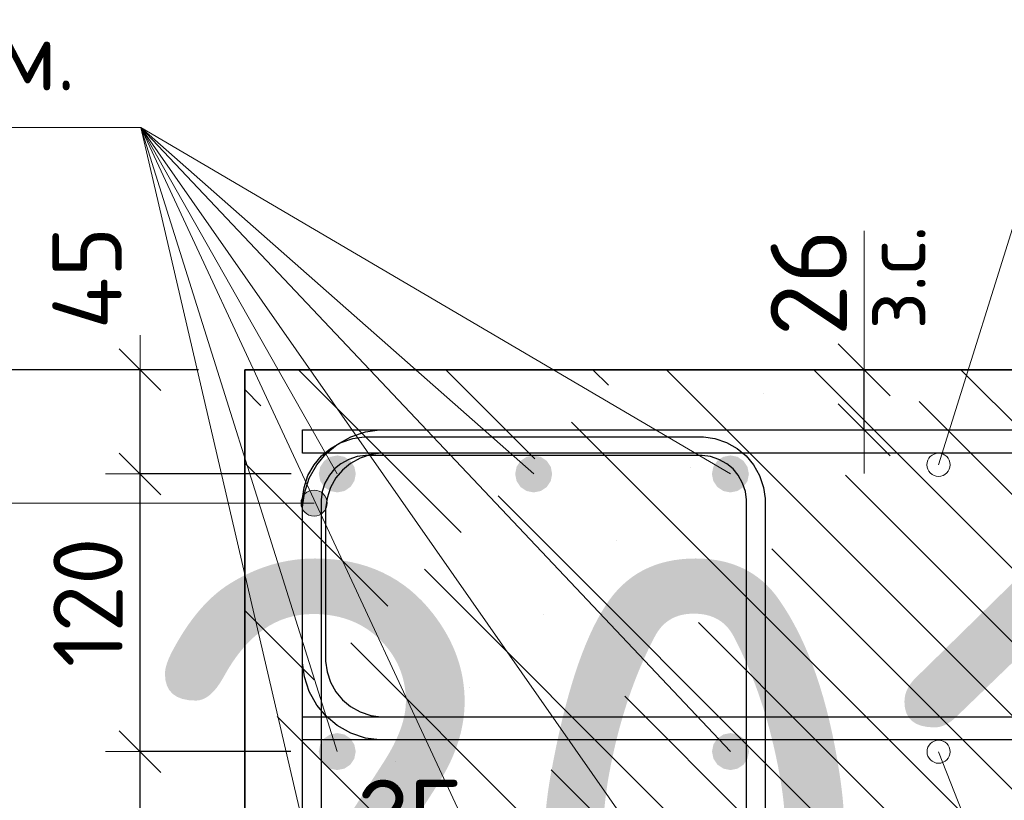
# Model space of a CAD drawing. Header units: metres. Extents: x -38 to 97, y -15 to 21.
# Tile 70 of 82: x 72.178 to 72.604, y 6.492 to 6.83. Entities that reach past the tile are written whole.
import ezdxf

# ---------------------------------------------------------------- set-up
doc = ezdxf.new("R2010")
doc.units = ezdxf.units.M
doc.header["$PDMODE"] = 65
for name, color, linetype, lineweight in [('XR$4$Арм. стержнями верхней зоны', 180, 'Continuous', 35), ('XR$4$Арм. стержнями нижней зоны', 180, 'Continuous', 35), ('XR$4$Арм.стержн. Арматура края', 96, 'Continuous', 35), ('XR$4$Арм.стержн. Хомут', 240, 'Continuous', 35), ('XR$4$Арм.стержн.горизонт. 1', 180, 'Continuous', 35), ('XR$4$Размерная линия (1)', 7, 'Continuous', 13), ('XR$4$Размерная линия_ общее', 7, 'Continuous', 13)]:
    doc.layers.add(name, color=color, linetype=linetype, lineweight=lineweight)
doc.styles.add('ISOCPEUR', font='txt')
doc.dimstyles.new('DIMSTYLE_11', dxfattribs={"dimtxt": 0.033, "dimasz": 0.0375, "dimexe": 0, "dimexo": 0, "dimgap": 0.0165, "dimtad": 2, "dimdec": 0, "dimlfac": 1000, "dimrnd": 1, "dimzin": 12, "dimdsep": 46, "dimtxsty": 'ISOCPEUR', "dimblk1": 'ALL_ML_STRICH', "dimblk2": 'ALL_ML_STRICH', "dimsah": 1, "dimcen": 0, "dimclrd": 7, "dimclre": 256, "dimclrt": 7, "dimadec": 0, "dimazin": 0, "dimtfac": 1, "dimtdec": 0, "dimtix": 1, "dimtmove": 2, "dimatfit": 3, "dimfxl": 0, "dimtvp": 1.2, "dimtzin": 0, "dimlwd": 0, "dimlwe": -3, "dimarcsym": 0})
doc.dimstyles.new('DIMSTYLE_12', dxfattribs={"dimtxt": 0.03, "dimasz": 0.03, "dimexe": 0, "dimexo": 0, "dimgap": 0.015, "dimtad": 2, "dimdec": 0, "dimlfac": 1000, "dimrnd": 1, "dimzin": 12, "dimdsep": 46, "dimtxsty": 'ISOCPEUR', "dimblk1": 'ALL_ML_STRICH', "dimblk2": 'ALL_ML_STRICH', "dimsah": 1, "dimcen": 0, "dimclrd": 7, "dimclre": 256, "dimclrt": 7, "dimadec": 0, "dimazin": 0, "dimtfac": 1, "dimtdec": 0, "dimtix": 1, "dimtmove": 2, "dimatfit": 3, "dimfxl": 0, "dimtzin": 0, "dimlwd": 0, "dimlwe": -3, "dimarcsym": 0})
doc.dimstyles.new('DIMSTYLE_13', dxfattribs={"dimtxt": 0.033, "dimasz": 0.0375, "dimexe": 0, "dimexo": 0, "dimgap": 0.0165, "dimtad": 2, "dimdec": 0, "dimlfac": 1000, "dimrnd": 1, "dimzin": 12, "dimdsep": 46, "dimtxsty": 'ISOCPEUR', "dimblk1": 'ALL_ML_STRICH', "dimblk2": 'ALL_ML_STRICH', "dimsah": 1, "dimcen": 0, "dimclrd": 7, "dimclre": 256, "dimclrt": 7, "dimadec": 0, "dimazin": 0, "dimtfac": 1, "dimtdec": 0, "dimtix": 1, "dimtmove": 2, "dimatfit": 3, "dimfxl": 0, "dimtvp": 1.2, "dimtzin": 0, "dimlwd": 0, "dimlwe": -3, "dimarcsym": 0})
doc.dimstyles.new('DIMSTYLE_14', dxfattribs={"dimtxt": 0.03, "dimasz": 0.03, "dimexe": 0, "dimexo": 0, "dimgap": 0.015, "dimtad": 2, "dimdec": 0, "dimlfac": 1000, "dimrnd": 1, "dimzin": 12, "dimdsep": 46, "dimtxsty": 'ISOCPEUR', "dimblk1": 'ALL_ML_STRICH', "dimblk2": 'ALL_ML_STRICH', "dimsah": 1, "dimcen": 0, "dimclrd": 7, "dimclre": 256, "dimclrt": 7, "dimadec": 0, "dimazin": 0, "dimtfac": 1, "dimtdec": 0, "dimtix": 1, "dimtmove": 2, "dimatfit": 3, "dimfxl": 0, "dimtzin": 0, "dimlwd": 0, "dimlwe": -3, "dimarcsym": 0})
doc.dimstyles.new('DIMSTYLE_16', dxfattribs={"dimtxt": 0.03, "dimasz": 0.03, "dimexe": 0, "dimexo": 0, "dimgap": 0.015, "dimtad": 2, "dimdec": 0, "dimlfac": 1000, "dimrnd": 1, "dimzin": 12, "dimdsep": 46, "dimtxsty": 'ISOCPEUR', "dimblk1": 'ALL_ML_STRICH', "dimblk2": 'ALL_ML_STRICH', "dimsah": 1, "dimcen": 0, "dimclrd": 7, "dimclre": 256, "dimclrt": 7, "dimadec": 0, "dimazin": 0, "dimtfac": 1, "dimtdec": 0, "dimtix": 1, "dimtmove": 2, "dimatfit": 3, "dimfxl": 0, "dimtvp": 1.2, "dimtzin": 0, "dimlwd": 0, "dimlwe": -3, "dimarcsym": 0})
pattern_1 = [(135, (0, 0), (-0.031819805, -0.031819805), [0.4, -0.05, 0, -0.05]), (135, (-0.01591, -0.01591), (-0.031819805, -0.031819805), [0.8, -0.1, 0.1, -0.1])]

# ---------------------------------------------------------------- blocks, each defined once
blk = doc.blocks.new('ALL_ML_STRICH')
at = {"color": 0, "linetype": 'ByBlock', "lineweight": -2}
for p, q in [((0, -0.5), (0, 0.5)), ((-0.3, -0.3), (0.3, 0.3)), ((-1, 0), (0.5, 0))]:
    blk.add_line(p, q, dxfattribs=at)
blk = doc.blocks.new('*D476')
at = {"layer": 'DEFPOINTS', "color": 7, "linetype": 'Continuous', "lineweight": 13, "transparency": 33554687}
for p in [(72.27526, 6.46063), (72.27526, 6.42564), (72.30026, 6.42064)]:
    blk.add_point(p, dxfattribs=at)
at = {"layer": 'XR$4$Размерная линия_ общее', "color": 253, "linetype": 'Continuous', "lineweight": -2, "true_color": 0xa0a0a0, "transparency": 33554687}
for p, q in [((72.27526, 6.44564), (72.27526, 6.46063)), ((72.30026, 6.44064), (72.30026, 6.46063))]:
    blk.add_line(p, q, dxfattribs=at)
at = {"layer": 'XR$4$Размерная линия_ общее', "color": 7, "linetype": 'Continuous', "lineweight": -2, "transparency": 33554687}
blk.add_line((72.27526, 6.46063), (72.30026, 6.46063), dxfattribs=at)
at = {"layer": 'XR$4$Размерная линия_ общее', "color": 7, "linetype": 'Continuous', "lineweight": 13, "transparency": 33554687, "xscale": 0.0375, "yscale": 0.0375, "zscale": 0.0375, "rotation": 180}
blk.add_blockref('ALL_ML_STRICH', (72.27526, 6.46063), dxfattribs=at)
at = {"layer": 'XR$4$Размерная линия_ общее', "color": 7, "linetype": 'Continuous', "lineweight": 13, "transparency": 33554687, "xscale": 0.0375, "yscale": 0.0375, "zscale": 0.0375}
blk.add_blockref('ALL_ML_STRICH', (72.30026, 6.46063), dxfattribs=at)
at = {"layer": 'XR$4$Размерная линия_ общее', "color": 7, "linetype": 'Continuous', "lineweight": 13, "transparency": 33554687, "insert": (72.34699, 6.48463), "char_height": 0.033, "width": 0.066, "attachment_point": 5, "style": 'ISOCPEUR'}
blk.add_mtext('\\A1;{25}', dxfattribs=at)
at = {"layer": 'XR$4$Размерная линия_ общее', "color": 7, "linetype": 'Continuous', "lineweight": 13, "transparency": 33554687, "insert": (72.32004, 6.46042), "char_height": 0.027, "width": 0.00135, "attachment_point": 1, "line_spacing_factor": 0.60241, "style": 'ISOCPEUR'}
blk.add_mtext('з.с.', dxfattribs=at)
blk = doc.blocks.new('*D477')
at = {"layer": 'DEFPOINTS', "color": 7, "linetype": 'Continuous', "lineweight": 13, "transparency": 33554687}
for p in [(72.2753, 6.67826), (72.15496, 6.37826), (72.27526, 6.37826)]:
    blk.add_point(p, dxfattribs=at)
at = {"layer": 'XR$4$Размерная линия (1)', "color": 9, "linetype": 'Continuous', "lineweight": -2, "true_color": 0xc7c7c7, "transparency": 33554687}
for p, q in [((72.2553, 6.67826), (72.15496, 6.67826)), ((72.25526, 6.37826), (72.15496, 6.37826))]:
    blk.add_line(p, q, dxfattribs=at)
at = {"layer": 'XR$4$Размерная линия (1)', "color": 7, "linetype": 'Continuous', "lineweight": -2, "transparency": 33554687}
blk.add_line((72.15496, 6.37826), (72.15496, 6.67826), dxfattribs=at)
at = {"layer": 'XR$4$Размерная линия (1)', "color": 7, "linetype": 'Continuous', "lineweight": 13, "transparency": 33554687, "xscale": 0.03, "yscale": 0.03, "zscale": 0.03}
for p, rotation in [((72.15496, 6.67826), 90), ((72.15496, 6.37826), 270)]:
    blk.add_blockref('ALL_ML_STRICH', p, dxfattribs=dict(at, rotation=rotation))
at = {"layer": 'XR$4$Размерная линия (1)', "color": 7, "linetype": 'Continuous', "lineweight": 13, "transparency": 33554687, "insert": (72.13246, 6.52976), "char_height": 0.03, "width": 0.09, "attachment_point": 5, "rotation": 90, "style": 'ISOCPEUR'}
blk.add_mtext('\\A1;{300}', dxfattribs=at)
blk = doc.blocks.new('*D551')
at = {"layer": 'DEFPOINTS', "color": 7, "linetype": 'Continuous', "lineweight": 13, "transparency": 33554687}
for p in [(72.50314, 6.67826), (72.50314, 6.65226), (72.54312, 6.65226)]:
    blk.add_point(p, dxfattribs=at)
at = {"layer": 'XR$4$Размерная линия_ общее', "color": 253, "linetype": 'Continuous', "lineweight": -2, "true_color": 0xa0a0a0, "transparency": 33554687}
for p, q in [((72.52314, 6.67826), (72.54312, 6.67826)), ((72.52314, 6.65226), (72.54312, 6.65226))]:
    blk.add_line(p, q, dxfattribs=at)
at = {"layer": 'XR$4$Размерная линия_ общее', "color": 7, "linetype": 'Continuous', "lineweight": -2, "transparency": 33554687}
blk.add_line((72.54312, 6.65226), (72.54312, 6.67826), dxfattribs=at)
at = {"layer": 'XR$4$Размерная линия_ общее', "color": 7, "linetype": 'Continuous', "lineweight": 13, "transparency": 33554687, "xscale": 0.0375, "yscale": 0.0375, "zscale": 0.0375}
for p, rotation in [((72.54312, 6.67826), 90), ((72.54312, 6.65226), 270)]:
    blk.add_blockref('ALL_ML_STRICH', p, dxfattribs=dict(at, rotation=rotation))
at = {"layer": 'XR$4$Размерная линия_ общее', "color": 7, "linetype": 'Continuous', "lineweight": 13, "transparency": 33554687, "insert": (72.54266, 6.69562), "char_height": 0.027, "width": 0.00135, "attachment_point": 1, "rotation": 90, "line_spacing_factor": 0.60241, "style": 'ISOCPEUR'}
blk.add_mtext('з.с.', dxfattribs=at)
at = {"layer": 'XR$4$Размерная линия_ общее', "color": 7, "linetype": 'Continuous', "lineweight": 13, "transparency": 33554687, "insert": (72.51912, 6.71598), "char_height": 0.033, "width": 0.066, "attachment_point": 5, "rotation": 90, "style": 'ISOCPEUR'}
blk.add_mtext('\\A1;{26}', dxfattribs=at)
blk = doc.blocks.new('*D553')
at = {"layer": 'DEFPOINTS', "color": 7, "linetype": 'Continuous', "lineweight": 13, "transparency": 33554687}
for p in [(72.31523, 6.51326), (72.22996, 6.41826), (72.31523, 6.41826)]:
    blk.add_point(p, dxfattribs=at)
at = {"layer": 'XR$4$Размерная линия (1)', "color": 9, "linetype": 'Continuous', "lineweight": -2, "true_color": 0xc7c7c7, "transparency": 33554687}
for p, q in [((72.29523, 6.51326), (72.22996, 6.51326)), ((72.29523, 6.41826), (72.22996, 6.41826))]:
    blk.add_line(p, q, dxfattribs=at)
at = {"layer": 'XR$4$Размерная линия (1)', "color": 7, "linetype": 'Continuous', "lineweight": -2, "transparency": 33554687}
blk.add_line((72.22996, 6.41826), (72.22996, 6.51326), dxfattribs=at)
at = {"layer": 'XR$4$Размерная линия (1)', "color": 7, "linetype": 'Continuous', "lineweight": 13, "transparency": 33554687, "xscale": 0.03, "yscale": 0.03, "zscale": 0.03}
for p, rotation in [((72.22996, 6.51326), 90), ((72.22996, 6.41826), 270)]:
    blk.add_blockref('ALL_ML_STRICH', p, dxfattribs=dict(at, rotation=rotation))
at = {"layer": 'XR$4$Размерная линия (1)', "color": 7, "linetype": 'Continuous', "lineweight": 13, "transparency": 33554687, "insert": (72.20746, 6.46726), "char_height": 0.03, "width": 0.06, "attachment_point": 5, "rotation": 90, "style": 'ISOCPEUR'}
blk.add_mtext('\\A1;{95}', dxfattribs=at)
blk = doc.blocks.new('*D554')
at = {"layer": 'DEFPOINTS', "color": 7, "linetype": 'Continuous', "lineweight": 13, "transparency": 33554687}
for p in [(72.31526, 6.63326), (72.22996, 6.51326), (72.31523, 6.51326)]:
    blk.add_point(p, dxfattribs=at)
at = {"layer": 'XR$4$Размерная линия (1)', "color": 9, "linetype": 'Continuous', "lineweight": -2, "true_color": 0xc7c7c7, "transparency": 33554687}
for p, q in [((72.29526, 6.63326), (72.22996, 6.63326)), ((72.29523, 6.51326), (72.22996, 6.51326))]:
    blk.add_line(p, q, dxfattribs=at)
at = {"layer": 'XR$4$Размерная линия (1)', "color": 7, "linetype": 'Continuous', "lineweight": -2, "transparency": 33554687}
blk.add_line((72.22996, 6.51326), (72.22996, 6.63326), dxfattribs=at)
at = {"layer": 'XR$4$Размерная линия (1)', "color": 7, "linetype": 'Continuous', "lineweight": 13, "transparency": 33554687, "xscale": 0.03, "yscale": 0.03, "zscale": 0.03}
for p, rotation in [((72.22996, 6.63326), 90), ((72.22996, 6.51326), 270)]:
    blk.add_blockref('ALL_ML_STRICH', p, dxfattribs=dict(at, rotation=rotation))
at = {"layer": 'XR$4$Размерная линия (1)', "color": 7, "linetype": 'Continuous', "lineweight": 13, "transparency": 33554687, "insert": (72.20746, 6.57776), "char_height": 0.03, "width": 0.09, "attachment_point": 5, "rotation": 90, "style": 'ISOCPEUR'}
blk.add_mtext('\\A1;{120}', dxfattribs=at)
blk = doc.blocks.new('*D555')
at = {"layer": 'DEFPOINTS', "color": 7, "linetype": 'Continuous', "lineweight": 13, "transparency": 33554687}
for p in [(72.27526, 6.67826), (72.22996, 6.63326), (72.31526, 6.63326)]:
    blk.add_point(p, dxfattribs=at)
at = {"layer": 'XR$4$Размерная линия (1)', "color": 9, "linetype": 'Continuous', "lineweight": -2, "true_color": 0xc7c7c7, "transparency": 33554687}
for p, q in [((72.25526, 6.67826), (72.22996, 6.67826)), ((72.29526, 6.63326), (72.22996, 6.63326))]:
    blk.add_line(p, q, dxfattribs=at)
at = {"layer": 'XR$4$Размерная линия (1)', "color": 7, "linetype": 'Continuous', "lineweight": -2, "transparency": 33554687}
blk.add_line((72.22996, 6.63326), (72.22996, 6.67826), dxfattribs=at)
at = {"layer": 'XR$4$Размерная линия (1)', "color": 7, "linetype": 'Continuous', "lineweight": 13, "transparency": 33554687, "xscale": 0.03, "yscale": 0.03, "zscale": 0.03}
for p, rotation in [((72.22996, 6.67826), 90), ((72.22996, 6.63326), 270)]:
    blk.add_blockref('ALL_ML_STRICH', p, dxfattribs=dict(at, rotation=rotation))
at = {"layer": 'XR$4$Размерная линия (1)', "color": 7, "linetype": 'Continuous', "lineweight": 13, "transparency": 33554687, "insert": (72.20704, 6.71794), "char_height": 0.03, "width": 0.06, "attachment_point": 5, "rotation": 90, "style": 'ISOCPEUR'}
blk.add_mtext('\\A1;{45}', dxfattribs=at)

msp = doc.modelspace()

# ---------------------------------------------------------------- hatches: boundary and pattern name
at = {"linetype": 'Continuous', "lineweight": 25, "transparency": 33554687}
h = msp.add_hatch(dxfattribs=at)
h.set_pattern_fill('__________540', scale=0.015, style=0, pattern_type=2)
h.set_pattern_definition(pattern_1)
h.paths.add_polyline_path([(72.52526, 6.67826), (72.27526, 6.67826), (72.27526, 6.37826), (72.52526, 6.37826)], flags=0)
h = msp.add_hatch(dxfattribs=at)
h.set_pattern_fill('__________540', scale=0.015, style=0, pattern_type=2)
h.set_pattern_definition(pattern_1)
h.paths.add_polyline_path([(72.52526, 6.67826), (72.52526, 6.47826), (72.65723, 6.47826), (72.65723, 6.67826)], flags=0)
at = {"layer": 'XR$4$Арм.стержн. Арматура края', "linetype": 'Continuous', "lineweight": 13, "transparency": 33554687}
for points in [[(72.30239, 6.62549), (72.30521, 6.61503), (72.30521, 6.62628)], [(72.30521, 6.62628), (72.30521, 6.61503), (72.30802, 6.61582)], [(72.30521, 6.62628), (72.30802, 6.61582), (72.30802, 6.62549)], [(72.30037, 6.61784), (72.30037, 6.62347), (72.29958, 6.62065)], [(72.30037, 6.62347), (72.30239, 6.61582), (72.30239, 6.62549)], [(72.30037, 6.62347), (72.30037, 6.61784), (72.30239, 6.61582)], [(72.30239, 6.62549), (72.30239, 6.61582), (72.30521, 6.61503)], [(72.30802, 6.62549), (72.30802, 6.61582), (72.31004, 6.61784)], [(72.30802, 6.62549), (72.31004, 6.61784), (72.31004, 6.62347)], [(72.31004, 6.62347), (72.31004, 6.61784), (72.31083, 6.62065)]]:
    msp.add_hatch(color=7, dxfattribs=at).paths.add_polyline_path(points)
at = {"layer": 'XR$4$Арм.стержн.горизонт. 1', "linetype": 'Continuous', "lineweight": 50, "transparency": 33554687}
for points in [[(72.32326, 6.63326), (72.32265, 6.63632), (72.32092, 6.63892), (72.31833, 6.64065), (72.31526, 6.64126), (72.3122, 6.64065), (72.30961, 6.63892), (72.30787, 6.63632), (72.30726, 6.63326), (72.30787, 6.6302), (72.30961, 6.6276), (72.3122, 6.62587), (72.31526, 6.62526), (72.31833, 6.62587), (72.32092, 6.6276), (72.32265, 6.6302)], [(72.40819, 6.63326), (72.40758, 6.63632), (72.40584, 6.63892), (72.40325, 6.64065), (72.40019, 6.64126), (72.39713, 6.64065), (72.39453, 6.63892), (72.3928, 6.63632), (72.39219, 6.63326), (72.3928, 6.6302), (72.39453, 6.6276), (72.39713, 6.62587), (72.40019, 6.62526), (72.40325, 6.62587), (72.40584, 6.6276), (72.40758, 6.6302)], [(72.49326, 6.63326), (72.49266, 6.63632), (72.49092, 6.63892), (72.48833, 6.64065), (72.48526, 6.64126), (72.4822, 6.64065), (72.47961, 6.63892), (72.47787, 6.63632), (72.47726, 6.63326), (72.47787, 6.6302), (72.47961, 6.6276), (72.4822, 6.62587), (72.48526, 6.62526), (72.48833, 6.62587), (72.49092, 6.6276), (72.49266, 6.6302)], [(72.32323, 6.51326), (72.32262, 6.51632), (72.32088, 6.51892), (72.31829, 6.52065), (72.31523, 6.52126), (72.31216, 6.52065), (72.30957, 6.51892), (72.30783, 6.51632), (72.30723, 6.51326), (72.30783, 6.5102), (72.30957, 6.5076), (72.31216, 6.50587), (72.31523, 6.50526), (72.31829, 6.50587), (72.32088, 6.5076), (72.32262, 6.5102)], [(72.4933, 6.51326), (72.49269, 6.51632), (72.49096, 6.51892), (72.48836, 6.52065), (72.4853, 6.52126), (72.48224, 6.52065), (72.47965, 6.51892), (72.47791, 6.51632), (72.4773, 6.51326), (72.47791, 6.5102), (72.47965, 6.5076), (72.48224, 6.50587), (72.4853, 6.50526), (72.48836, 6.50587), (72.49096, 6.5076), (72.49269, 6.5102)]]:
    msp.add_hatch(color=7, dxfattribs=at).paths.add_polyline_path(points)

# ---------------------------------------------------------------- linework, layer by layer
at = {"color": 7, "linetype": 'Continuous', "lineweight": 13, "transparency": 33554687}
for p, q in [((72.57526, 6.63721), (72.62411, 6.79343)), ((72.54312, 6.67826), (72.54312, 6.73826)), ((72.5753, 6.51321), (72.63377, 6.36468))]:
    msp.add_line(p, q, dxfattribs=at)
at = {"color": 7, "linetype": 'Continuous', "lineweight": 35, "transparency": 33554687}
for p, q in [((72.27526, 6.67826), (72.27526, 6.37826)), ((72.52526, 6.67826), (72.27526, 6.67826)), ((72.65723, 6.67826), (72.52526, 6.67826))]:
    msp.add_line(p, q, dxfattribs=at)
at = {"color": 7, "linetype": 'Continuous', "lineweight": 13, "transparency": 33554687}
for centre in [(72.57526, 6.63721), (72.5753, 6.51321)]:
    msp.add_circle(centre, 0.005, dxfattribs=at)
at = {"layer": 'XR$4$Арм. стержнями верхней зоны', "color": 4, "linetype": 'Continuous', "lineweight": 25, "transparency": 33554687}
msp.add_lwpolyline([(72.30026, 6.65226), (72.66223, 6.65226), (72.66223, 6.64226), (72.30026, 6.64226), (72.30026, 6.65226)], dxfattribs=at)
at = {"layer": 'XR$4$Арм. стержнями нижней зоны', "color": 4, "linetype": 'Continuous', "lineweight": 25, "transparency": 33554687}
msp.add_lwpolyline([(72.30026, 6.52826), (72.66223, 6.52826), (72.66223, 6.51826), (72.30026, 6.51826), (72.30026, 6.52826)], dxfattribs=at)
at = {"layer": 'XR$4$Арм.стержн. Арматура края', "color": 7, "linetype": 'Continuous', "lineweight": 13, "transparency": 33554687}
for p, q in [((72.30521, 6.62628), (72.30521, 6.62628)), ((72.16359, 6.62065), (72.30521, 6.62065)), ((72.29958, 6.62065), (72.29958, 6.62065)), ((72.31083, 6.62065), (72.31083, 6.62065)), ((72.30521, 6.61503), (72.30521, 6.61503))]:
    msp.add_line(p, q, dxfattribs=at)
at = {"layer": 'XR$4$Арм.стержн. Арматура края', "color": 4, "linetype": 'Continuous', "lineweight": 25, "transparency": 33554687}
for points in [[(72.66223, 6.51826), (72.33355, 6.51826), (72.32745, 6.51911), (72.3211, 6.5212), (72.31526, 6.52448), (72.31044, 6.5285), (72.30642, 6.53331), (72.30315, 6.53916), (72.30106, 6.54551), (72.30021, 6.55161), (72.30021, 6.61891), (72.30106, 6.62501), (72.30315, 6.63136), (72.30642, 6.63721), (72.31044, 6.64202), (72.31526, 6.64604), (72.3211, 6.64932), (72.32745, 6.65141), (72.33355, 6.65226), (72.66223, 6.65226)], [(72.66223, 6.64226), (72.33425, 6.64226), (72.32973, 6.64163), (72.32515, 6.64012), (72.32095, 6.63777), (72.31754, 6.63492), (72.31469, 6.63151), (72.31234, 6.62732), (72.31084, 6.62274), (72.31021, 6.61822), (72.31021, 6.5523), (72.31084, 6.54778), (72.31234, 6.5432), (72.31469, 6.53901), (72.31754, 6.5356), (72.32095, 6.53275), (72.32515, 6.5304), (72.32973, 6.52889), (72.33425, 6.52826), (72.66223, 6.52826)]]:
    msp.add_lwpolyline(points, dxfattribs=at)
at = {"layer": 'XR$4$Арм.стержн. Арматура края', "color": 7, "linetype": 'Continuous', "lineweight": 13, "transparency": 33554687}
msp.add_circle((72.30521, 6.62065), 0.00563, dxfattribs=at)
at = {"layer": 'XR$4$Арм.стержн. Хомут', "color": 40, "linetype": 'Continuous', "lineweight": 25, "transparency": 33554687}
for points in [[(72.30023, 6.42994), (72.30023, 6.62258), (72.30091, 6.62746), (72.30258, 6.63254), (72.3052, 6.63722), (72.30842, 6.64107), (72.31227, 6.64429), (72.31694, 6.64691), (72.32202, 6.64858), (72.3269, 6.64926), (72.47359, 6.64926), (72.47847, 6.64858), (72.48355, 6.64691), (72.48822, 6.64429), (72.49207, 6.64107), (72.49529, 6.63722), (72.49791, 6.63254), (72.49959, 6.62746), (72.50026, 6.62258), (72.50026, 6.42994)], [(72.30023, 6.42994), (72.30023, 6.62258), (72.30091, 6.62746), (72.30258, 6.63254), (72.3052, 6.63722), (72.30842, 6.64107), (72.31227, 6.64429), (72.31694, 6.64691), (72.32202, 6.64858), (72.3269, 6.64926), (72.47359, 6.64926), (72.47847, 6.64858), (72.48355, 6.64691), (72.48822, 6.64429), (72.49207, 6.64107), (72.49529, 6.63722), (72.49791, 6.63254), (72.49959, 6.62746), (72.50026, 6.62258), (72.50026, 6.42994)], [(72.49226, 6.43049), (72.49226, 6.62203), (72.49176, 6.62564), (72.49055, 6.62931), (72.48868, 6.63266), (72.4864, 6.63539), (72.48367, 6.63767), (72.48031, 6.63955), (72.47665, 6.64076), (72.47303, 6.64126), (72.32746, 6.64126), (72.32384, 6.64076), (72.32018, 6.63955), (72.31682, 6.63767), (72.3141, 6.63539), (72.31182, 6.63266), (72.30994, 6.62931), (72.30873, 6.62564), (72.30823, 6.62203), (72.30823, 6.43049)], [(72.49226, 6.43049), (72.49226, 6.62203), (72.49176, 6.62564), (72.49055, 6.62931), (72.48868, 6.63266), (72.4864, 6.63539), (72.48367, 6.63767), (72.48031, 6.63955), (72.47665, 6.64076), (72.47303, 6.64126), (72.32746, 6.64126), (72.32384, 6.64076), (72.32018, 6.63955), (72.31682, 6.63767), (72.3141, 6.63539), (72.31182, 6.63266), (72.30994, 6.62931), (72.30873, 6.62564), (72.30823, 6.62203), (72.30823, 6.43049)]]:
    msp.add_lwpolyline(points, dxfattribs=at)
at = {"layer": 'XR$4$Арм.стержн.горизонт. 1', "color": 7, "linetype": 'Continuous', "lineweight": 13, "transparency": 33554687}
for p, q in [((72.00431, 6.78305), (72.23031, 6.78305)), ((72.23031, 6.78305), (72.4853, 6.41826)), ((72.23031, 6.78305), (72.40023, 6.41826)), ((72.23031, 6.78305), (72.4853, 6.51326)), ((72.23031, 6.78305), (72.31523, 6.41826)), ((72.23031, 6.78305), (72.31523, 6.51326)), ((72.23031, 6.78305), (72.31526, 6.63326)), ((72.23031, 6.78305), (72.48526, 6.63326)), ((72.23031, 6.78305), (72.40019, 6.63326))]:
    msp.add_line(p, q, dxfattribs=at)

# ---------------------------------------------------------------- texts
at = {"color": 7, "linetype": 'Continuous', "lineweight": 35, "transparency": 33554687, "insert": (70.35063, 6.34671), "char_height": 0.25, "width": 2.7437149, "attachment_point": 7, "style": 'ISOCPEUR'}
msp.add_mtext('\\W0.96;ГОСТ 34028-2016', dxfattribs=at)
at = {"layer": 'XR$4$Арм.стержн.горизонт. 1', "color": 7, "linetype": 'Continuous', "lineweight": 25, "transparency": 33554687, "insert": (72.02431, 6.79905), "char_height": 0.03, "width": 0.199983, "attachment_point": 7, "style": 'ISOCPEUR'}
msp.add_mtext('\\W0.94;ø16 L=п.м.', dxfattribs=at)

# ---------------------------------------------------------------- dimensions: what is measured, and where the dimension line sits
at = {"layer": 'XR$4$Размерная линия (1)', "color": 7, "linetype": 'Continuous', "lineweight": 13, "transparency": 33554687}
for base, p1, p2, dimstyle, picture, middle in [((72.22996, 6.67826), (72.29526, 6.63326), (72.25526, 6.67826), 'DIMSTYLE_16', '*D555', (72.20704, 6.71794)), ((72.15496, 6.67826), (72.25526, 6.37826), (72.2553, 6.67826), 'DIMSTYLE_12', '*D477', (72.13246, 6.52976)), ((72.22996, 6.63326), (72.29523, 6.51326), (72.29526, 6.63326), 'DIMSTYLE_14', '*D554', (72.20746, 6.57776)), ((72.22996, 6.51326), (72.29523, 6.41826), (72.29523, 6.51326), 'DIMSTYLE_14', '*D553', (72.20746, 6.46726))]:
    dim = msp.add_linear_dim(base=base, p1=p1, p2=p2, angle=90, dimstyle=dimstyle, override={"dimpost": '<>', "dimclrd": 7, "dimclre": 9, "dimclrt": 7, "dimlwd": 0, "dimlwe": 65533}, dxfattribs=at)
    dim.commit()
    dim.dimension.update_dxf_attribs({"geometry": picture, "text_midpoint": middle, "dimtype": 160})
at = {"layer": 'XR$4$Размерная линия_ общее', "color": 7, "linetype": 'Continuous', "lineweight": 13, "transparency": 33554687}
dim = msp.add_linear_dim(base=(72.54312, 6.67826), p1=(72.52314, 6.65226), p2=(72.52314, 6.67826), angle=90, text='<>\\Xз.с.', dimstyle='DIMSTYLE_13', override={"dimpost": '<>', "dimclrd": 7, "dimclre": 253, "dimclrt": 7, "dimlwd": 0, "dimlwe": 65533}, dxfattribs=at)
dim.commit()
dim.dimension.update_dxf_attribs({"geometry": '*D551', "text_midpoint": (72.51912, 6.71598), "dimtype": 160})
dim = msp.add_linear_dim(base=(72.30026, 6.46063), p1=(72.27526, 6.44564), p2=(72.30026, 6.44064), text='<>\\Xз.с.', dimstyle='DIMSTYLE_11', override={"dimpost": '<>', "dimclrd": 7, "dimclre": 253, "dimclrt": 7, "dimlwd": 0, "dimlwe": 65533}, dxfattribs=at)
dim.commit()
dim.dimension.update_dxf_attribs({"geometry": '*D476', "text_midpoint": (72.34699, 6.48463), "dimtype": 160})

doc.saveas('drawing.dxf')
